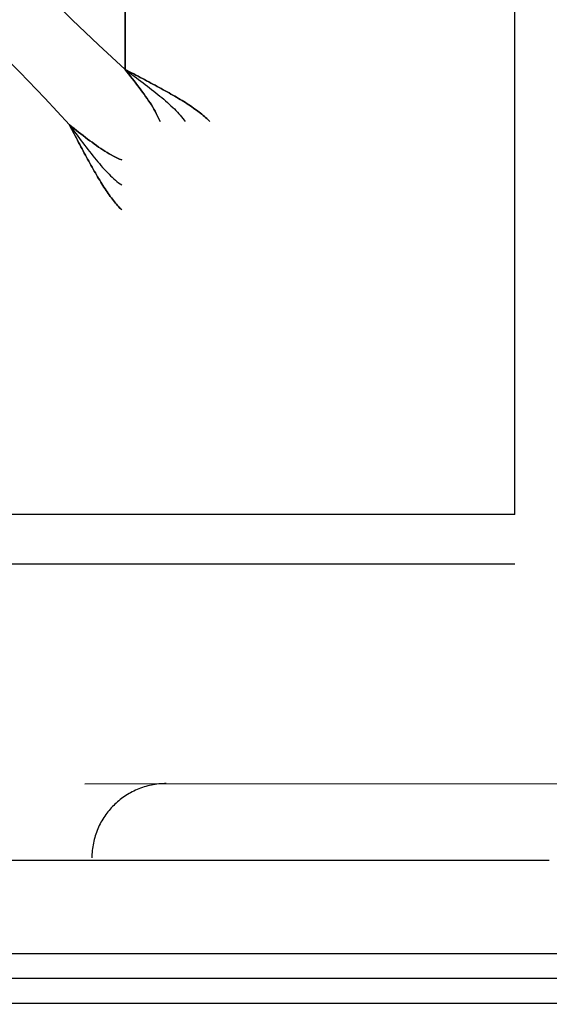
# Model space of a CAD drawing. Header units: millimetres. Extents: x -630 to 192, y -7 to 1615.
# Tile 67 of 249: x 76 to 91, y 82 to 108. Entities that reach past the tile are written whole.
import ezdxf

# ---------------------------------------------------------------- set-up
doc = ezdxf.new("R2010")
doc.units = ezdxf.units.MM
doc.header["$MEASUREMENT"] = 0
doc.layers.add('OVIDIO 160x80x72h', color=7, linetype='Continuous')

msp = doc.modelspace()

# ---------------------------------------------------------------- linework, layer by layer
at = {"layer": 'OVIDIO 160x80x72h'}
for points in [[(79.313, 106.843), (79.313, 803.771)], [(79.313, 803.771), (79.313, 106.843)], [(79.313, 803.771), (79.313, 106.843)], [(79.313, 106.843), (79.313, 803.771)], [(89.788, 94.872), (89.788, 803.771)], [(77.895, 108.18), (63.948, 122.127)], [(63.948, 122.127), (77.895, 108.18)], [(63.948, 122.127), (77.895, 108.18)], [(77.895, 108.18), (63.948, 122.127)], [(62.534, 120.713), (76.48, 106.766)], [(76.48, 106.766), (62.534, 120.713)], [(79.313, 106.843), (78.594, 107.501), (77.895, 108.18)], [(77.895, 108.18), (78.594, 107.501), (79.313, 106.843)], [(77.895, 108.18), (78.594, 107.501), (79.313, 106.843)], [(79.313, 106.843), (78.594, 107.501), (77.895, 108.18)], [(77.895, 108.18), (78.594, 107.501), (79.313, 106.843)], [(76.48, 106.766), (77.159, 106.066), (77.817, 105.347)], [(77.817, 105.347), (77.159, 106.066), (76.48, 106.766)], [(77.817, 105.347), (77.159, 106.066), (76.48, 106.766)], [(76.48, 106.766), (77.159, 106.066), (77.817, 105.347)], [(76.48, 106.766), (77.159, 106.066), (77.817, 105.347)], [(89.788, 94.872), (-219.111, 94.872)], [(89.788, 93.531), (-219.111, 93.531)], [(90.716, 85.56), (27.467, 85.56)], [(76.216, 83.056), (97.453, 83.056)], [(97.453, 82.385), (76.216, 82.385)], [(97.453, 81.714), (76.216, 81.714)]]:
    msp.add_lwpolyline(points, dxfattribs=at)
at = {"layer": 'OVIDIO 160x80x72h', "extrusion": (1, 0, 0)}
for points in [[(803.771, 717.786), (105.438, 717.786)], [(105.438, 717.786), (803.771, 717.786)], [(105.438, 718.457), (803.771, 718.457)], [(803.771, 718.457), (105.438, 718.457)], [(108.18, 719.866), (108.18, 718.366)], [(108.18, 718.366), (108.18, 719.866)], [(107.476, 719.697), (107.476, 718.197)], [(106.766, 719.866), (106.766, 718.366)], [(106.843, 718.366), (106.843, 719.866)], [(106.843, 719.866), (106.843, 718.366)], [(106.041, 718.197), (106.041, 719.697)], [(105.347, 718.366), (105.347, 719.866)], [(105.347, 719.866), (105.347, 718.366)], [(104.408, 717.786), (103.067, 718.457)], [(103.067, 718.457), (104.408, 717.786)], [(102.199, 709.651), (100.867, 710.317)], [(94.041, 700.406), (95.383, 699.735)], [(86.231, 681.431), (84.889, 682.102)], [(84.889, 682.102), (86.231, 681.431)], [(83.056, 683.578), (81.714, 680.895)]]:
    msp.add_lwpolyline(points, dxfattribs=at)
at = {"layer": 'OVIDIO 160x80x72h', "extrusion": (0, 1, 0)}
for points in [[(-79.313, 719.866), (-79.313, 718.366)], [(-81.594, 718.457), (-80.252, 717.786)], [(-80.252, 717.786), (-81.594, 718.457)], [(219.111, 718.366), (-77.817, 718.366)], [(-77.817, 718.366), (219.111, 718.366)], [(219.111, 719.866), (-77.817, 719.866)], [(-77.817, 719.866), (219.111, 719.866)], [(219.111, 717.786), (-79.222, 717.786)], [(-79.222, 717.786), (219.111, 717.786)], [(-79.222, 718.457), (219.111, 718.457)], [(219.111, 718.457), (-79.222, 718.457)], [(-82.444, 710.317), (-81.112, 709.651)], [(-90.619, 700.406), (-89.278, 699.735)], [(-27.467, 681.431), (-90.716, 681.431)], [(-90.716, 681.431), (-27.467, 681.431)], [(-90.716, 682.102), (-27.467, 682.102)], [(-27.467, 682.102), (-90.716, 682.102)]]:
    msp.add_lwpolyline(points, dxfattribs=at)
at = {"layer": 'OVIDIO 160x80x72h', "extrusion": (0.894427, 0, 0.447214)}
for points in [[(101.385, 599.358), (101.801, 600.252), (102.244, 601.134), (102.714, 602.004), (103.21, 602.859), (103.731, 603.699), (104.276, 604.523), (104.846, 605.329), (105.438, 606.117)], [(105.438, 606.117), (104.846, 605.329), (104.276, 604.523), (103.731, 603.699), (103.21, 602.859), (102.714, 602.004), (102.244, 601.134), (101.801, 600.252), (101.385, 599.358)], [(105.438, 606.117), (104.846, 605.329), (104.276, 604.523), (103.731, 603.699), (103.21, 602.859), (102.714, 602.004), (102.244, 601.134), (101.801, 600.252), (101.385, 599.358)], [(105.438, 606.117), (104.846, 605.329), (104.276, 604.523), (103.731, 603.699), (103.21, 602.859), (102.714, 602.004), (102.244, 601.134), (101.801, 600.252), (101.385, 599.358)], [(101.385, 599.358), (101.801, 600.252), (102.244, 601.134), (102.714, 602.004), (103.21, 602.859), (103.731, 603.699), (104.276, 604.523), (104.846, 605.329), (105.438, 606.117)]]:
    msp.add_lwpolyline(points, dxfattribs=at)
at = {"layer": 'OVIDIO 160x80x72h', "extrusion": (0, 0.894427, -0.447214)}
for points in [[(-79.222, 688.7), (-79.815, 687.912), (-80.384, 687.106), (-80.93, 686.282), (-81.451, 685.442), (-81.946, 684.586), (-82.416, 683.717), (-82.859, 682.835), (-83.275, 681.941)], [(-83.275, 681.941), (-82.859, 682.835), (-82.416, 683.717), (-81.946, 684.586), (-81.451, 685.442), (-80.93, 686.282), (-80.384, 687.106), (-79.815, 687.912), (-79.222, 688.7)], [(-79.222, 688.7), (-79.815, 687.912), (-80.384, 687.106), (-80.93, 686.282), (-81.451, 685.442), (-81.946, 684.586), (-82.416, 683.717), (-82.859, 682.835), (-83.275, 681.941)], [(-83.275, 681.941), (-82.859, 682.835), (-82.416, 683.717), (-81.946, 684.586), (-81.451, 685.442), (-80.93, 686.282), (-80.384, 687.106), (-79.815, 687.912), (-79.222, 688.7)], [(-79.222, 688.7), (-79.815, 687.912), (-80.384, 687.106), (-80.93, 686.282), (-81.451, 685.442), (-81.946, 684.586), (-82.416, 683.717), (-82.859, 682.835), (-83.275, 681.941)], [(-95.28, 655.096), (-95.339, 654.958), (-95.395, 654.818), (-95.446, 654.675), (-95.493, 654.529), (-95.537, 654.382), (-95.575, 654.232), (-95.61, 654.081), (-95.639, 653.928), (-95.664, 653.773), (-95.684, 653.617), (-95.7, 653.46), (-95.71, 653.302), (-95.715, 653.144), (-95.716, 652.986), (-95.711, 652.827), (-95.701, 652.668), (-95.686, 652.51), (-95.667, 652.353), (-95.642, 652.196), (-95.612, 652.04), (-95.578, 651.886), (-95.538, 651.733), (-95.494, 651.583), (-95.446, 651.434), (-95.393, 651.287), (-95.336, 651.142), (-95.275, 651.001), (-95.209, 650.861), (-95.14, 650.725), (-95.067, 650.592), (-94.991, 650.462), (-94.912, 650.335), (-94.828, 650.21), (-94.741, 650.088), (-94.649, 649.967), (-94.552, 649.848), (-94.452, 649.731), (-94.348, 649.618), (-94.239, 649.506), (-94.127, 649.398), (-94.01, 649.293), (-93.891, 649.192), (-93.767, 649.093), (-93.641, 648.999), (-93.511, 648.908), (-93.378, 648.822), (-93.242, 648.739), (-93.104, 648.661), (-92.963, 648.588), (-92.82, 648.519), (-92.675, 648.454), (-92.528, 648.394), (-92.38, 648.34), (-92.231, 648.289), (-92.08, 648.244), (-91.929, 648.204), (-91.777, 648.168), (-91.625, 648.138), (-91.472, 648.112), (-91.32, 648.091), (-91.168, 648.075), (-91.016, 648.063), (-90.866, 648.057), (-90.716, 648.054)], [(-90.716, 648.054), (-90.866, 648.057), (-91.016, 648.063), (-91.168, 648.075), (-91.32, 648.091), (-91.472, 648.112), (-91.625, 648.138), (-91.777, 648.168), (-91.929, 648.204), (-92.08, 648.244), (-92.231, 648.289), (-92.38, 648.34), (-92.528, 648.394), (-92.675, 648.454), (-92.82, 648.519), (-92.963, 648.588), (-93.104, 648.661), (-93.242, 648.739), (-93.378, 648.822), (-93.511, 648.908), (-93.641, 648.999), (-93.767, 649.093), (-93.891, 649.192), (-94.01, 649.293), (-94.127, 649.398), (-94.239, 649.506), (-94.348, 649.618), (-94.452, 649.731), (-94.552, 649.848), (-94.649, 649.967), (-94.741, 650.088), (-94.828, 650.21), (-94.912, 650.335), (-94.991, 650.462), (-95.067, 650.592), (-95.14, 650.725), (-95.209, 650.861), (-95.275, 651.001), (-95.336, 651.142), (-95.393, 651.287), (-95.446, 651.434), (-95.494, 651.583), (-95.538, 651.733), (-95.578, 651.886), (-95.612, 652.04), (-95.642, 652.196), (-95.667, 652.353), (-95.686, 652.51), (-95.701, 652.668), (-95.711, 652.827), (-95.716, 652.986), (-95.715, 653.144), (-95.71, 653.302), (-95.7, 653.46), (-95.684, 653.617), (-95.664, 653.773), (-95.639, 653.928), (-95.61, 654.081), (-95.575, 654.232), (-95.537, 654.382), (-95.493, 654.529), (-95.446, 654.675), (-95.395, 654.818), (-95.339, 654.958), (-95.28, 655.096)], [(-95.28, 655.096), (-95.339, 654.958), (-95.395, 654.818), (-95.446, 654.675), (-95.493, 654.529), (-95.537, 654.382), (-95.575, 654.232), (-95.61, 654.081), (-95.639, 653.928), (-95.664, 653.773), (-95.684, 653.617), (-95.7, 653.46), (-95.71, 653.302), (-95.715, 653.144), (-95.716, 652.986), (-95.711, 652.827), (-95.701, 652.668), (-95.686, 652.51), (-95.667, 652.353), (-95.642, 652.196), (-95.612, 652.04), (-95.578, 651.886), (-95.538, 651.733), (-95.494, 651.583), (-95.446, 651.434), (-95.393, 651.287), (-95.336, 651.142), (-95.275, 651.001), (-95.209, 650.861), (-95.14, 650.725), (-95.067, 650.592), (-94.991, 650.462), (-94.912, 650.335), (-94.828, 650.21), (-94.741, 650.088), (-94.649, 649.967), (-94.552, 649.848), (-94.452, 649.731), (-94.348, 649.618), (-94.239, 649.506), (-94.127, 649.398), (-94.01, 649.293), (-93.891, 649.192), (-93.767, 649.093), (-93.641, 648.999), (-93.511, 648.908), (-93.378, 648.822), (-93.242, 648.739), (-93.104, 648.661), (-92.963, 648.588), (-92.82, 648.519), (-92.675, 648.454), (-92.528, 648.394), (-92.38, 648.34), (-92.231, 648.289), (-92.08, 648.244), (-91.929, 648.204), (-91.777, 648.168), (-91.625, 648.138), (-91.472, 648.112), (-91.32, 648.091), (-91.168, 648.075), (-91.016, 648.063), (-90.866, 648.057), (-90.716, 648.054)], [(-90.716, 648.054), (-90.866, 648.057), (-91.016, 648.063), (-91.168, 648.075), (-91.32, 648.091), (-91.472, 648.112), (-91.625, 648.138), (-91.777, 648.168), (-91.929, 648.204), (-92.08, 648.244), (-92.231, 648.289), (-92.38, 648.34), (-92.528, 648.394), (-92.675, 648.454), (-92.82, 648.519), (-92.963, 648.588), (-93.104, 648.661), (-93.242, 648.739), (-93.378, 648.822), (-93.511, 648.908), (-93.641, 648.999), (-93.767, 649.093), (-93.891, 649.192), (-94.01, 649.293), (-94.127, 649.398), (-94.239, 649.506), (-94.348, 649.618), (-94.452, 649.731), (-94.552, 649.848), (-94.649, 649.967), (-94.741, 650.088), (-94.828, 650.21), (-94.912, 650.335), (-94.991, 650.462), (-95.067, 650.592), (-95.14, 650.725), (-95.209, 650.861), (-95.275, 651.001), (-95.336, 651.142), (-95.393, 651.287), (-95.446, 651.434), (-95.494, 651.583), (-95.538, 651.733), (-95.578, 651.886), (-95.612, 652.04), (-95.642, 652.196), (-95.667, 652.353), (-95.686, 652.51), (-95.701, 652.668), (-95.711, 652.827), (-95.716, 652.986), (-95.715, 653.144), (-95.71, 653.302), (-95.7, 653.46), (-95.684, 653.617), (-95.664, 653.773), (-95.639, 653.928), (-95.61, 654.081), (-95.575, 654.232), (-95.537, 654.382), (-95.493, 654.529), (-95.446, 654.675), (-95.395, 654.818), (-95.339, 654.958), (-95.28, 655.096)]]:
    msp.add_lwpolyline(points, dxfattribs=at)
at = {"layer": 'OVIDIO 160x80x72h', "extrusion": (0.912871, 0.182574, 0.365148)}
for points in [[(68.958, 599.725), (83.085, 625.517)], [(68.958, 599.725), (83.085, 625.517)], [(83.085, 625.517), (68.958, 599.725)], [(83.085, 625.517), (68.958, 599.725)], [(82.822, 625.661), (68.695, 599.869)], [(68.695, 599.869), (82.822, 625.661)], [(68.3, 600.085), (82.427, 625.877)]]:
    msp.add_lwpolyline(points, dxfattribs=at)
at = {"layer": 'OVIDIO 160x80x72h', "extrusion": (1, -3.83166e-08, 1.91583e-08)}
for points in [[(101.385, 711.74), (100.044, 712.411)], [(100.044, 712.411), (101.385, 711.74)]]:
    msp.add_lwpolyline(points, dxfattribs=at)
at = {"layer": 'OVIDIO 160x80x72h', "extrusion": (-3.84676e-08, 1, -1.92338e-08)}
for points in [[(-83.275, 711.74), (-84.616, 712.411)], [(-84.616, 712.411), (-83.275, 711.74)]]:
    msp.add_lwpolyline(points, dxfattribs=at)
at = {"layer": 'OVIDIO 160x80x72h', "extrusion": (0.182574, 0.912871, -0.365148)}
for points in [[(-76.559, 679.428), (-62.432, 705.22)], [(-62.037, 705.004), (-76.164, 679.212)], [(-76.164, 679.212), (-62.037, 705.004)]]:
    msp.add_lwpolyline(points, dxfattribs=at)
at = {"layer": 'OVIDIO 160x80x72h', "extrusion": (-0.003049, -0.326394, 0.945229)}
for points in [[(75.413, 304.151), (75.413, 304.198), (75.414, 304.246), (75.416, 304.293), (75.419, 304.341), (75.423, 304.39), (75.429, 304.439), (75.435, 304.487), (75.442, 304.537), (75.451, 304.586), (75.461, 304.635), (75.472, 304.685), (75.484, 304.734), (75.498, 304.784), (75.512, 304.833), (75.528, 304.882), (75.546, 304.931), (75.564, 304.98), (75.584, 305.029), (75.605, 305.077), (75.627, 305.125), (75.65, 305.173), (75.675, 305.22), (75.7, 305.266), (75.727, 305.312), (75.756, 305.358), (75.785, 305.402), (75.815, 305.446), (75.847, 305.489), (75.88, 305.532), (75.913, 305.573), (75.948, 305.614), (75.984, 305.653), (76.021, 305.692), (76.058, 305.729), (76.097, 305.766), (76.136, 305.801), (76.176, 305.835), (76.217, 305.869), (76.259, 305.9), (76.301, 305.931), (76.344, 305.961), (76.387, 305.989), (76.431, 306.016), (76.476, 306.041), (76.52, 306.066), (76.566, 306.089), (76.611, 306.111), (76.657, 306.131), (76.703, 306.15), (76.749, 306.168), (76.796, 306.184), (76.842, 306.2), (76.889, 306.214), (76.935, 306.226), (76.982, 306.238), (77.028, 306.248), (77.075, 306.257), (77.121, 306.265), (77.167, 306.271), (77.212, 306.277), (77.258, 306.281), (77.303, 306.284), (77.347, 306.286), (77.392, 306.287)], [(77.392, 306.287), (77.347, 306.286), (77.303, 306.284), (77.258, 306.281), (77.212, 306.277), (77.167, 306.271), (77.121, 306.265), (77.075, 306.257), (77.028, 306.248), (76.982, 306.238), (76.935, 306.226), (76.889, 306.214), (76.842, 306.2), (76.796, 306.184), (76.749, 306.168), (76.703, 306.15), (76.657, 306.131), (76.611, 306.111), (76.566, 306.089), (76.52, 306.066), (76.476, 306.041), (76.431, 306.016), (76.387, 305.989), (76.344, 305.961), (76.301, 305.931), (76.259, 305.9), (76.217, 305.869), (76.176, 305.835), (76.136, 305.801), (76.097, 305.766), (76.058, 305.729), (76.021, 305.692), (75.984, 305.653), (75.948, 305.614), (75.913, 305.573), (75.88, 305.532), (75.847, 305.489), (75.815, 305.446), (75.785, 305.402), (75.756, 305.358), (75.727, 305.312), (75.7, 305.266), (75.675, 305.22), (75.65, 305.173), (75.627, 305.125), (75.605, 305.077), (75.584, 305.029), (75.564, 304.98), (75.546, 304.931), (75.528, 304.882), (75.512, 304.833), (75.498, 304.784), (75.484, 304.734), (75.472, 304.685), (75.461, 304.635), (75.451, 304.586), (75.442, 304.537), (75.435, 304.487), (75.429, 304.439), (75.423, 304.39), (75.419, 304.341), (75.416, 304.293), (75.414, 304.246), (75.413, 304.198), (75.413, 304.151)], [(75.418, 303.633), (75.418, 303.68), (75.419, 303.728), (75.421, 303.775), (75.424, 303.824), (75.428, 303.872), (75.434, 303.921), (75.44, 303.97), (75.448, 304.019), (75.456, 304.068), (75.466, 304.117), (75.477, 304.167), (75.489, 304.216), (75.503, 304.266), (75.518, 304.315), (75.534, 304.364), (75.551, 304.414), (75.569, 304.462), (75.589, 304.511), (75.61, 304.559), (75.632, 304.607), (75.655, 304.655), (75.68, 304.702), (75.706, 304.748), (75.733, 304.794), (75.761, 304.84), (75.79, 304.884), (75.82, 304.928), (75.852, 304.971), (75.885, 305.014), (75.918, 305.055), (75.953, 305.096), (75.989, 305.135), (76.026, 305.174), (76.063, 305.211), (76.102, 305.248), (76.141, 305.283), (76.181, 305.318), (76.222, 305.351), (76.264, 305.383), (76.306, 305.413), (76.349, 305.443), (76.392, 305.471), (76.436, 305.498), (76.481, 305.523), (76.526, 305.548), (76.571, 305.571), (76.616, 305.593), (76.662, 305.613), (76.708, 305.632), (76.755, 305.65), (76.801, 305.667), (76.847, 305.682), (76.894, 305.696), (76.941, 305.708), (76.987, 305.72), (77.033, 305.73), (77.08, 305.739), (77.126, 305.747), (77.172, 305.753), (77.217, 305.759), (77.263, 305.763), (77.308, 305.766), (77.353, 305.768), (77.397, 305.769)], [(77.397, 305.769), (77.353, 305.768), (77.308, 305.766), (77.263, 305.763), (77.217, 305.759), (77.172, 305.753), (77.126, 305.747), (77.08, 305.739), (77.033, 305.73), (76.987, 305.72), (76.941, 305.708), (76.894, 305.696), (76.847, 305.682), (76.801, 305.667), (76.755, 305.65), (76.708, 305.632), (76.662, 305.613), (76.616, 305.593), (76.571, 305.571), (76.526, 305.548), (76.481, 305.523), (76.436, 305.498), (76.392, 305.471), (76.349, 305.443), (76.306, 305.413), (76.264, 305.383), (76.222, 305.351), (76.181, 305.318), (76.141, 305.283), (76.102, 305.248), (76.063, 305.211), (76.026, 305.174), (75.989, 305.135), (75.953, 305.096), (75.918, 305.055), (75.885, 305.014), (75.852, 304.971), (75.82, 304.928), (75.79, 304.884), (75.761, 304.84), (75.733, 304.794), (75.706, 304.748), (75.68, 304.702), (75.655, 304.655), (75.632, 304.607), (75.61, 304.559), (75.589, 304.511), (75.569, 304.462), (75.551, 304.414), (75.534, 304.364), (75.518, 304.315), (75.503, 304.266), (75.489, 304.216), (75.477, 304.167), (75.466, 304.117), (75.456, 304.068), (75.448, 304.019), (75.44, 303.97), (75.434, 303.921), (75.428, 303.872), (75.424, 303.824), (75.421, 303.775), (75.419, 303.728), (75.418, 303.68), (75.418, 303.633)]]:
    msp.add_lwpolyline(points, dxfattribs=at)
at = {"layer": 'OVIDIO 160x80x72h', "extrusion": (-0.003235, -1.55701e-05, 0.999995)}
msp.add_lwpolyline([(80.421, 87.63), (80.371, 87.629), (80.321, 87.628), (80.27, 87.624), (80.22, 87.62), (80.17, 87.614), (80.12, 87.607), (80.071, 87.599), (80.021, 87.59), (79.972, 87.579), (79.923, 87.567), (79.874, 87.554), (79.826, 87.54), (79.779, 87.524), (79.731, 87.507), (79.685, 87.49), (79.639, 87.471), (79.593, 87.451), (79.549, 87.43), (79.505, 87.408), (79.461, 87.385), (79.419, 87.361), (79.377, 87.336), (79.336, 87.31), (79.296, 87.283), (79.256, 87.256), (79.218, 87.228), (79.18, 87.199), (79.144, 87.169), (79.108, 87.139), (79.073, 87.108), (79.04, 87.076), (79.007, 87.044), (78.975, 87.011), (78.943, 86.978), (78.912, 86.943), (78.882, 86.907), (78.852, 86.871), (78.823, 86.833), (78.795, 86.795), (78.768, 86.755), (78.741, 86.715), (78.715, 86.674), (78.69, 86.632), (78.666, 86.59), (78.643, 86.546), (78.621, 86.502), (78.6, 86.457), (78.58, 86.412), (78.561, 86.366), (78.544, 86.319), (78.527, 86.272), (78.511, 86.225), (78.497, 86.176), (78.484, 86.128), (78.472, 86.079), (78.461, 86.03), (78.452, 85.98), (78.444, 85.931), (78.437, 85.881), (78.431, 85.831), (78.427, 85.78), (78.423, 85.73), (78.422, 85.68), (78.421, 85.63)], dxfattribs=at)
at = {"layer": 'OVIDIO 160x80x72h', "extrusion": (-0.12261, -0.276089, 0.953279)}
for points in [[(44.858, 289.027), (44.858, 316.574)], [(44.763, 289.027), (44.763, 316.054)]]:
    msp.add_lwpolyline(points, dxfattribs=at)
at = {"layer": 'OVIDIO 160x80x72h', "extrusion": (-2.56846e-05, 1, -8.30777e-08)}
for points in [[(-78.216, 682.518), (-96.212, 682.576)], [(-96.212, 682.576), (-78.216, 682.518)], [(-78.221, 680.931), (-96.212, 680.99)], [(-96.212, 680.99), (-78.221, 680.931)]]:
    msp.add_lwpolyline(points, dxfattribs=at)
at = {"layer": 'OVIDIO 160x80x72h', "extrusion": (-5.0362e-08, 1, 1.55701e-05)}
for points in [[(-78.219, 680.93), (-78.214, 682.517)], [(-78.214, 682.517), (-78.219, 680.93)]]:
    msp.add_lwpolyline(points, dxfattribs=at)
at = {"layer": 'OVIDIO 160x80x72h', "extrusion": (-1.53093e-05, 0, 1)}
msp.add_lwpolyline([(96.22, 87.62), (78.227, 87.619)], dxfattribs=at)
at = {"layer": 'OVIDIO 160x80x72h', "extrusion": (1, 0, 1.53089e-05)}
msp.add_lwpolyline([(87.62, 682.546), (87.62, 680.959)], dxfattribs=at)
at = {"layer": 'OVIDIO 160x80x72h', "extrusion": (-5.03618e-08, 1, 1.557e-05)}
msp.add_lwpolyline([(-76.8, 682.31), (-76.805, 680.723)], dxfattribs=at)
at = {"layer": 'OVIDIO 160x80x72h', "extrusion": (0.114881, -0.045678, 0.992329)}
for points in [[(88.149, 88.166), (88.149, -18.69)], [(88.149, -18.69), (88.149, 88.166)], [(87.692, -18.69), (87.692, 88.166)], [(87.692, 88.166), (87.692, -18.69)], [(102.631, -4.942), (102.631, 50.248)], [(102.402, -4.726), (102.402, 49.679)]]:
    msp.add_lwpolyline(points, dxfattribs=at)
at = {"layer": 'OVIDIO 160x80x72h'}
for points in [[(80.252, 105.438, 717.786), (80.23, 105.493, 717.828), (80.205, 105.548, 717.87), (80.179, 105.603, 717.91), (80.151, 105.659, 717.949), (80.121, 105.715, 717.987), (80.089, 105.772, 718.024), (80.056, 105.828, 718.058), (80.021, 105.885, 718.092), (79.984, 105.943, 718.124), (79.946, 106, 718.154), (79.907, 106.058, 718.182), (79.866, 106.116, 718.208), (79.825, 106.175, 718.233), (79.782, 106.234, 718.256), (79.738, 106.293, 718.276), (79.693, 106.353, 718.295), (79.647, 106.413, 718.312), (79.601, 106.473, 718.326), (79.554, 106.534, 718.338), (79.506, 106.595, 718.348), (79.458, 106.656, 718.356), (79.41, 106.718, 718.362), (79.362, 106.78, 718.365), (79.313, 106.843, 718.366)], [(79.313, 106.843, 719.866), (79.371, 106.812, 719.865), (79.43, 106.781, 719.863), (79.488, 106.75, 719.86), (79.546, 106.719, 719.855), (79.604, 106.689, 719.849), (79.662, 106.658, 719.842), (79.72, 106.628, 719.833), (79.778, 106.597, 719.823), (79.835, 106.567, 719.812), (79.892, 106.536, 719.799), (79.949, 106.506, 719.785), (80.006, 106.476, 719.77), (80.062, 106.446, 719.754), (80.118, 106.416, 719.736), (80.173, 106.386, 719.717), (80.228, 106.357, 719.696), (80.282, 106.327, 719.675), (80.336, 106.297, 719.652), (80.39, 106.268, 719.628), (80.443, 106.238, 719.602), (80.495, 106.209, 719.576), (80.547, 106.18, 719.548), (80.598, 106.15, 719.519), (80.648, 106.121, 719.488), (80.698, 106.092, 719.457), (80.747, 106.063, 719.425), (80.795, 106.034, 719.391), (80.843, 106.005, 719.356), (80.89, 105.976, 719.32), (80.935, 105.948, 719.283), (80.98, 105.919, 719.245), (81.025, 105.89, 719.206), (81.068, 105.861, 719.166), (81.11, 105.833, 719.125), (81.151, 105.804, 719.083), (81.192, 105.776, 719.04), (81.231, 105.747, 718.996), (81.27, 105.719, 718.951), (81.307, 105.69, 718.905), (81.343, 105.662, 718.859), (81.379, 105.634, 718.811), (81.413, 105.606, 718.763), (81.446, 105.578, 718.714), (81.478, 105.55, 718.664), (81.509, 105.522, 718.613), (81.538, 105.494, 718.562), (81.567, 105.466, 718.509), (81.594, 105.438, 718.457)], [(79.313, 106.843, 718.366), (79.362, 106.78, 718.365), (79.41, 106.718, 718.362), (79.458, 106.656, 718.356), (79.506, 106.595, 718.348), (79.554, 106.534, 718.338), (79.601, 106.473, 718.326), (79.647, 106.413, 718.312), (79.693, 106.353, 718.295), (79.738, 106.293, 718.276), (79.782, 106.234, 718.256), (79.825, 106.175, 718.233), (79.866, 106.116, 718.208), (79.907, 106.058, 718.182), (79.946, 106, 718.154), (79.984, 105.943, 718.124), (80.021, 105.885, 718.092), (80.056, 105.828, 718.058), (80.089, 105.772, 718.024), (80.121, 105.715, 717.987), (80.151, 105.659, 717.949), (80.179, 105.603, 717.91), (80.205, 105.548, 717.87), (80.23, 105.493, 717.828), (80.252, 105.438, 717.786)], [(81.594, 105.438, 718.457), (81.567, 105.466, 718.509), (81.538, 105.494, 718.562), (81.509, 105.522, 718.613), (81.478, 105.55, 718.664), (81.446, 105.578, 718.714), (81.413, 105.606, 718.763), (81.379, 105.634, 718.811), (81.343, 105.662, 718.859), (81.307, 105.69, 718.905), (81.27, 105.719, 718.951), (81.231, 105.747, 718.996), (81.192, 105.776, 719.04), (81.151, 105.804, 719.083), (81.11, 105.833, 719.125), (81.068, 105.861, 719.166), (81.025, 105.89, 719.206), (80.98, 105.919, 719.245), (80.935, 105.948, 719.283), (80.89, 105.976, 719.32), (80.843, 106.005, 719.356), (80.795, 106.034, 719.391), (80.747, 106.063, 719.425), (80.698, 106.092, 719.457), (80.648, 106.121, 719.488), (80.598, 106.15, 719.519), (80.547, 106.18, 719.548), (80.495, 106.209, 719.576), (80.443, 106.238, 719.602), (80.39, 106.268, 719.628), (80.336, 106.297, 719.652), (80.282, 106.327, 719.675), (80.228, 106.357, 719.696), (80.173, 106.386, 719.717), (80.118, 106.416, 719.736), (80.062, 106.446, 719.754), (80.006, 106.476, 719.77), (79.949, 106.506, 719.785), (79.892, 106.536, 719.799), (79.835, 106.567, 719.812), (79.778, 106.597, 719.823), (79.72, 106.628, 719.833), (79.662, 106.658, 719.842), (79.604, 106.689, 719.849), (79.546, 106.719, 719.855), (79.488, 106.75, 719.86), (79.43, 106.781, 719.863), (79.371, 106.812, 719.865), (79.313, 106.843, 719.866)], [(79.313, 106.843, 719.121), (79.374, 106.797, 719.119), (79.434, 106.752, 719.116), (79.495, 106.706, 719.111), (79.556, 106.661, 719.103), (79.616, 106.616, 719.093), (79.676, 106.571, 719.081), (79.736, 106.526, 719.067), (79.795, 106.481, 719.051), (79.854, 106.437, 719.033), (79.913, 106.392, 719.012), (79.97, 106.347, 718.99), (80.027, 106.303, 718.966), (80.084, 106.259, 718.94), (80.139, 106.215, 718.913), (80.194, 106.17, 718.883), (80.248, 106.127, 718.851), (80.301, 106.083, 718.818), (80.353, 106.039, 718.783), (80.403, 105.995, 718.746), (80.452, 105.952, 718.708), (80.501, 105.908, 718.667), (80.547, 105.865, 718.626), (80.593, 105.822, 718.582), (80.637, 105.779, 718.537), (80.679, 105.736, 718.491), (80.72, 105.693, 718.442), (80.759, 105.65, 718.393), (80.796, 105.608, 718.342), (80.832, 105.565, 718.289), (80.866, 105.523, 718.235), (80.897, 105.481, 718.18), (80.927, 105.438, 718.123)], [(79.222, 104.408, 717.786), (79.167, 104.431, 717.829), (79.111, 104.456, 717.871), (79.056, 104.482, 717.911), (78.999, 104.511, 717.951), (78.943, 104.541, 717.988), (78.886, 104.573, 718.025), (78.829, 104.606, 718.06), (78.772, 104.641, 718.093), (78.715, 104.678, 718.125), (78.657, 104.716, 718.155), (78.599, 104.755, 718.183), (78.541, 104.796, 718.21), (78.482, 104.838, 718.234), (78.424, 104.881, 718.257), (78.365, 104.925, 718.277), (78.305, 104.969, 718.296), (78.245, 105.015, 718.312), (78.185, 105.061, 718.326), (78.125, 105.108, 718.339), (78.064, 105.155, 718.348), (78.003, 105.203, 718.356), (77.941, 105.251, 718.362), (77.88, 105.299, 718.365), (77.817, 105.347, 718.366)], [(77.817, 105.347, 719.866), (77.849, 105.288, 719.865), (77.88, 105.229, 719.863), (77.911, 105.171, 719.86), (77.942, 105.112, 719.855), (77.973, 105.053, 719.849), (78.004, 104.995, 719.842), (78.035, 104.937, 719.833), (78.065, 104.879, 719.823), (78.096, 104.821, 719.811), (78.126, 104.763, 719.798), (78.157, 104.706, 719.784), (78.187, 104.649, 719.769), (78.217, 104.593, 719.752), (78.247, 104.537, 719.734), (78.277, 104.481, 719.715), (78.307, 104.426, 719.694), (78.337, 104.372, 719.672), (78.366, 104.318, 719.649), (78.396, 104.264, 719.625), (78.426, 104.211, 719.599), (78.455, 104.159, 719.572), (78.484, 104.107, 719.544), (78.514, 104.056, 719.515), (78.543, 104.006, 719.485), (78.572, 103.956, 719.453), (78.601, 103.907, 719.42), (78.63, 103.859, 719.387), (78.659, 103.812, 719.352), (78.687, 103.765, 719.316), (78.716, 103.72, 719.279), (78.745, 103.675, 719.241), (78.774, 103.631, 719.202), (78.802, 103.588, 719.162), (78.831, 103.546, 719.121), (78.859, 103.505, 719.079), (78.887, 103.465, 719.036), (78.916, 103.426, 718.992), (78.944, 103.387, 718.947), (78.972, 103.35, 718.902), (79, 103.314, 718.855), (79.028, 103.279, 718.808), (79.056, 103.246, 718.76), (79.084, 103.213, 718.711), (79.112, 103.181, 718.662), (79.139, 103.151, 718.611), (79.167, 103.122, 718.56), (79.195, 103.093, 718.509), (79.222, 103.067, 718.457)], [(77.817, 105.347, 719.121), (77.863, 105.287, 719.12), (77.908, 105.226, 719.116), (77.954, 105.165, 719.111), (77.999, 105.105, 719.103), (78.044, 105.044, 719.093), (78.089, 104.984, 719.081), (78.134, 104.924, 719.067), (78.179, 104.865, 719.051), (78.224, 104.806, 719.033), (78.268, 104.748, 719.013), (78.313, 104.69, 718.99), (78.357, 104.633, 718.966), (78.402, 104.576, 718.94), (78.446, 104.521, 718.913), (78.49, 104.466, 718.883), (78.534, 104.412, 718.851), (78.578, 104.36, 718.818), (78.621, 104.308, 718.783), (78.665, 104.257, 718.746), (78.708, 104.208, 718.708), (78.752, 104.16, 718.667), (78.795, 104.113, 718.626), (78.838, 104.067, 718.582), (78.881, 104.024, 718.537), (78.924, 103.981, 718.491), (78.967, 103.94, 718.442), (79.01, 103.901, 718.393), (79.053, 103.864, 718.342), (79.095, 103.828, 718.289), (79.137, 103.795, 718.235), (79.18, 103.763, 718.18), (79.222, 103.733, 718.123)], [(77.817, 105.347, 718.366), (77.88, 105.299, 718.365), (77.941, 105.251, 718.362), (78.003, 105.203, 718.356), (78.064, 105.155, 718.348), (78.125, 105.108, 718.339), (78.185, 105.061, 718.326), (78.245, 105.015, 718.312), (78.305, 104.969, 718.296), (78.365, 104.925, 718.277), (78.424, 104.881, 718.257), (78.482, 104.838, 718.234), (78.541, 104.796, 718.21), (78.599, 104.755, 718.183), (78.657, 104.716, 718.155), (78.715, 104.678, 718.125), (78.772, 104.641, 718.093), (78.829, 104.606, 718.06), (78.886, 104.573, 718.025), (78.943, 104.541, 717.988), (78.999, 104.511, 717.951), (79.056, 104.482, 717.911), (79.111, 104.456, 717.871), (79.167, 104.431, 717.829), (79.222, 104.408, 717.786)], [(79.222, 103.067, 718.457), (79.195, 103.093, 718.509), (79.167, 103.122, 718.56), (79.139, 103.151, 718.611), (79.112, 103.181, 718.662), (79.084, 103.213, 718.711), (79.056, 103.246, 718.76), (79.028, 103.279, 718.808), (79, 103.314, 718.855), (78.972, 103.35, 718.902), (78.944, 103.387, 718.947), (78.916, 103.426, 718.992), (78.887, 103.465, 719.036), (78.859, 103.505, 719.079), (78.831, 103.546, 719.121), (78.802, 103.588, 719.162), (78.774, 103.631, 719.202), (78.745, 103.675, 719.241), (78.716, 103.72, 719.279), (78.687, 103.765, 719.316), (78.659, 103.812, 719.352), (78.63, 103.859, 719.387), (78.601, 103.907, 719.42), (78.572, 103.956, 719.453), (78.543, 104.006, 719.485), (78.514, 104.056, 719.515), (78.484, 104.107, 719.544), (78.455, 104.159, 719.572), (78.426, 104.211, 719.599), (78.396, 104.264, 719.625), (78.366, 104.318, 719.649), (78.337, 104.372, 719.672), (78.307, 104.426, 719.694), (78.277, 104.481, 719.715), (78.247, 104.537, 719.734), (78.217, 104.593, 719.752), (78.187, 104.649, 719.769), (78.157, 104.706, 719.784), (78.126, 104.763, 719.798), (78.096, 104.821, 719.811), (78.065, 104.879, 719.823), (78.035, 104.937, 719.833), (78.004, 104.995, 719.842), (77.973, 105.053, 719.849), (77.942, 105.112, 719.855), (77.911, 105.171, 719.86), (77.88, 105.229, 719.863), (77.849, 105.288, 719.865), (77.817, 105.347, 719.866)]]:
    msp.add_polyline3d(points, dxfattribs=at)

doc.saveas('drawing.dxf')
